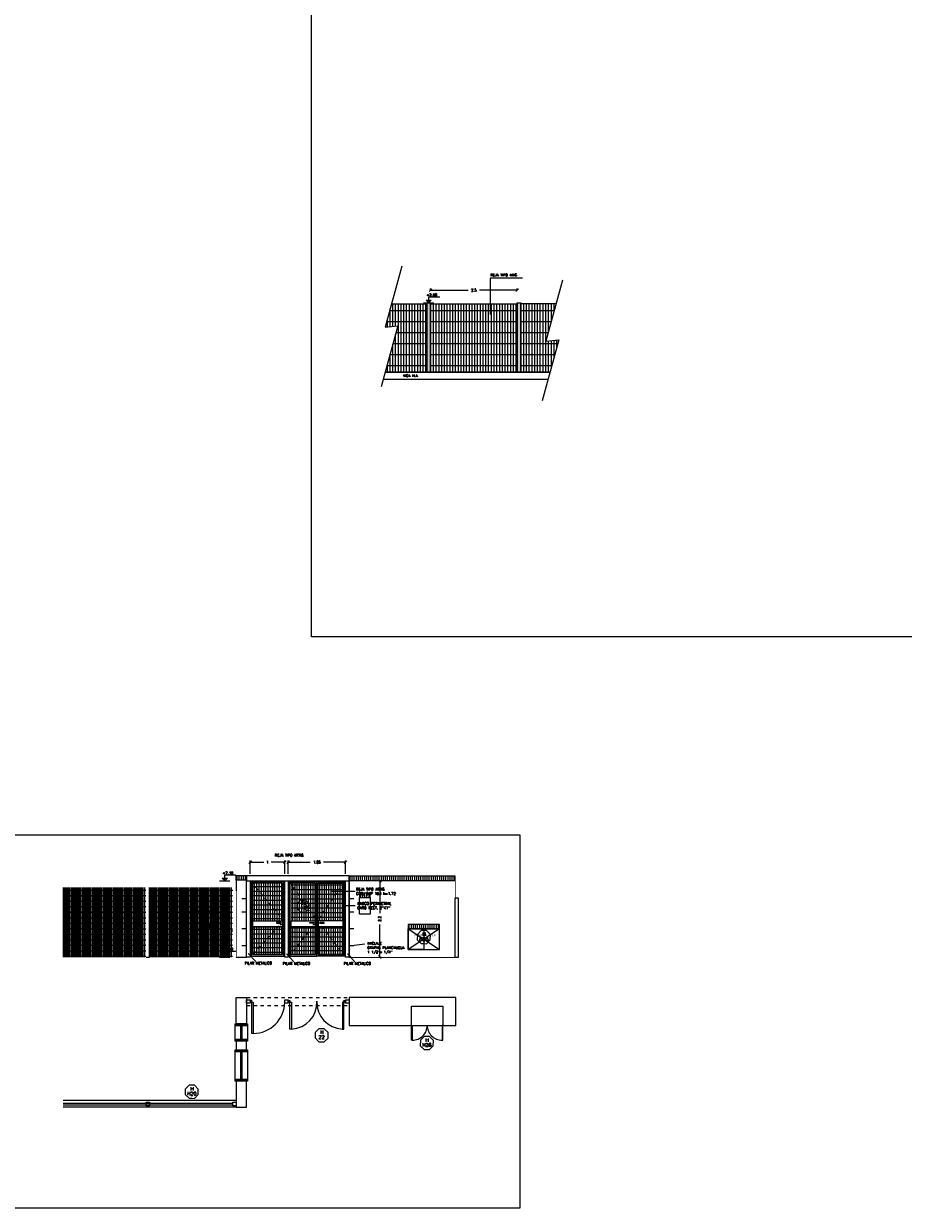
# Model space of a CAD drawing. Header units: millimetres. Extents: x -46 to 202, y -126 to 39.
# Tile 30 of 32: x 136 to 161, y -96 to -62. Entities that reach past the tile are written whole.
import ezdxf
from ezdxf.enums import TextEntityAlignment as Align

# ---------------------------------------------------------------- set-up
doc = ezdxf.new("R2010")
doc.units = ezdxf.units.MM
doc.header["$LTSCALE"] = 0.01
doc.set_wipeout_variables(frame=1)
doc.linetypes.add('RAYITAS', pattern=[0.375, 0.25, -0.125])
doc.layers.add('0 AUX', color=56, linetype='Continuous', plot=False)
doc.layers.add('04 gris', color=252, linetype='Continuous', lineweight=13)
for name, color, linetype in [('A HERRERÍA', 4, 'Continuous'), ('A HORMIGON', 6, 'Continuous'), ('A MURO VISTO', 2, 'Continuous'), ('AREA EDIFICIO', 6, 'Continuous'), ('Hatch 354', 254, 'Continuous'), ('NIVELES', 2, 'Continuous'), ('TXT', 3, 'Continuous'), ('TXT COTA', 3, 'Continuous'), ('TXT PLANILLAS', 3, 'Continuous')]:
    doc.layers.add(name, color=color, linetype=linetype)
doc.styles.add('arial', font='arial.ttf')
doc.styles.add('ESC20', font='romans.shx', dxfattribs={"height": 0.03})
doc.styles.add('ROMANS', font='romans.shx')
doc.styles.add('SaAS simplex', font='simplex.shx', dxfattribs={"width": 0.8})
doc.styles.get("Standard").update_dxf_attribs({"font": 'arial.ttf'})
doc.styles.add('STYLE2', font='romans.shx')
doc.dimstyles.new('COTAS 75', dxfattribs={"dimscale": 0.01, "dimtxt": 8, "dimasz": 8, "dimexe": 5, "dimexo": 20, "dimgap": 10, "dimtad": 0, "dimzin": 9, "dimdsep": 46, "dimtxsty": 'SaAS simplex', "dimblk": 'OBLIQUE', "dimcen": 0, "dimclrd": 8, "dimclre": 8, "dimclrt": 256, "dimadec": 1, "dimazin": 0, "dimtfac": 1, "dimtmove": 2, "dimatfit": 3, "dimldrblk": 'OBLIQUE', "dimfxl": 10, "dimlwd": -1, "dimlwe": -1, "dimarcsym": 0})
pattern_1 = [(3e-14, (0.93, -1.15543), (8e-17, 0.132), [])]
pattern_2 = [(90, (0.42801, -1.155426), (-0.065, 2e-17), [])]
pattern_3 = [(3e-14, (0.93004, -1.33033), (8e-17, 0.132), [])]

# ---------------------------------------------------------------- blocks, each defined once
blk = doc.blocks.new('puerta de acceso 1')
h = blk.add_hatch()
h.set_pattern_fill('_USER', color=256, scale=0.132, angle=90, pattern_type=0)
h.set_pattern_definition([(3e-14, (0.93, 1.04458), (4e-17, 0.132), [])])
h.paths.add_polyline_path([(0.93, 2.13), (0.07, 2.13), (0.07, 1.045), (0.93, 1.045)])
at = {"layer": 'A HERRERÍA'}
h = blk.add_hatch(dxfattribs=at)
h.set_pattern_fill('_USER', color=254, scale=0.065, angle=180, pattern_type=0)
h.set_pattern_definition([(90, (0.5, 0.99458), (-0.065, 2e-17), [])])
h.paths.add_polyline_path([(0.93, 2.13), (0.07, 2.13), (0.07, 1.045), (0.93, 1.045)])
h.paths.add_polyline_path([(0.07, 0.869), (0.93, 0.869), (0.93, 0.07), (0.07, 0.07)])
h = blk.add_hatch(dxfattribs=at)
h.set_pattern_fill('_USER', color=254, scale=0.132, angle=90, pattern_type=0)
h.set_pattern_definition([(3e-14, (0.93004, 0.86967), (4e-17, 0.132), [])])
h.paths.add_polyline_path([(0.07, 0.869), (0.93, 0.869), (0.93, 0.07), (0.07, 0.07)])
at = {"layer": '04 gris', "linetype": 'RAYITAS', "ltscale": 0.3}
blk.add_lwpolyline([(0.03, 2.17), (0.97, 1.045), (0.03, 0.03)], dxfattribs=at)
at = {"layer": 'A HERRERÍA'}
for points in [[(0.97, 2.17), (0.03, 2.17), (0.03, 0.03), (0.97, 0.03)], [(0.93, 2.13), (0.07, 2.13), (0.07, 0.07), (0.93, 0.07)], [(0.93, 2.13), (0.07, 2.13), (0.07, 1.045), (0.93, 1.045)], [(0.07, 0.869), (0.93, 0.869), (0.93, 0.07), (0.07, 0.07)]]:
    blk.add_lwpolyline(points, close=True, dxfattribs=at)
at = {"layer": 'A HERRERÍA', "elevation": 0}
for points in [[(0.93, 0.87), (0.07, 0.869), (0.07, 1.044), (0.93, 1.045)], [(0.889, 0.979), (0.889, 0.999), (0.762, 0.999), (0.762, 0.979)]]:
    blk.add_lwpolyline(points, close=True, dxfattribs=at)
at = {"layer": 'A HERRERÍA'}
blk.add_circle((0.879, 0.938), 0.00969, dxfattribs=at)
blk = doc.blocks.new('puerta doble 1')
h = blk.add_hatch()
h.set_pattern_fill('_USER', color=256, scale=0.132, angle=90, pattern_type=0)
h.set_pattern_definition(pattern_1)
h.paths.add_polyline_path([(0.786, -0.07), (0.07, -0.07), (0.07, -1.155), (0.786, -1.155)])
h = blk.add_hatch()
h.set_pattern_fill('_USER', color=256, scale=0.132, angle=90, pattern_type=0)
h.set_pattern_definition(pattern_1)
h.paths.add_polyline_path([(0.866, -0.07), (1.582, -0.07), (1.582, -1.155), (0.866, -1.155)])
at = {"layer": 'A HERRERÍA'}
h = blk.add_hatch(dxfattribs=at)
h.set_pattern_fill('_USER', color=254, scale=0.065, angle=180, pattern_type=0)
h.set_pattern_definition(pattern_2)
h.paths.add_polyline_path([(0.786, -0.07), (0.07, -0.07), (0.07, -1.155), (0.786, -1.155)])
h.paths.add_polyline_path([(0.07, -1.331), (0.786, -1.331), (0.786, -2.13), (0.07, -2.13)])
h = blk.add_hatch(dxfattribs=at)
h.set_pattern_fill('_USER', color=254, scale=0.065, angle=180, pattern_type=0)
h.set_pattern_definition(pattern_2)
h.paths.add_polyline_path([(0.866, -0.07), (1.582, -0.07), (1.582, -1.155), (0.866, -1.155)])
h.paths.add_polyline_path([(1.582, -1.331), (0.866, -1.331), (0.866, -2.13), (1.582, -2.13)])
h = blk.add_hatch(dxfattribs=at)
h.set_pattern_fill('_USER', color=254, scale=0.132, angle=90, pattern_type=0)
h.set_pattern_definition(pattern_3)
h.paths.add_polyline_path([(0.07, -1.331), (0.786, -1.331), (0.786, -2.13), (0.07, -2.13)])
h = blk.add_hatch(dxfattribs=at)
h.set_pattern_fill('_USER', color=254, scale=0.132, angle=90, pattern_type=0)
h.set_pattern_definition(pattern_3)
h.paths.add_polyline_path([(1.582, -1.331), (0.866, -1.331), (0.866, -2.13), (1.582, -2.13)])
at = {"layer": '04 gris', "linetype": 'RAYITAS', "ltscale": 0.3}
for points in [[(0.03, -0.03), (0.826, -1.155), (0.03, -2.17)], [(1.622, -0.03), (0.826, -1.155), (1.622, -2.17)]]:
    blk.add_lwpolyline(points, dxfattribs=at)
at = {"layer": 'A HERRERÍA'}
for points in [[(0.826, -0.03), (0.03, -0.03), (0.03, -2.17), (0.826, -2.17)], [(0.786, -0.07), (0.07, -0.07), (0.07, -2.13), (0.786, -2.13)], [(0.786, -0.07), (0.07, -0.07), (0.07, -1.155), (0.786, -1.155)], [(0.826, -0.03), (1.622, -0.03), (1.622, -2.17), (0.826, -2.17)], [(0.866, -0.07), (1.582, -0.07), (1.582, -2.13), (0.866, -2.13)], [(0.866, -0.07), (1.582, -0.07), (1.582, -1.155), (0.866, -1.155)], [(0.07, -1.331), (0.786, -1.331), (0.786, -2.13), (0.07, -2.13)], [(1.582, -1.331), (0.866, -1.331), (0.866, -2.13), (1.582, -2.13)]]:
    blk.add_lwpolyline(points, close=True, dxfattribs=at)
at = {"layer": 'A HERRERÍA', "elevation": 0}
for points in [[(0.786, -1.33), (0.07, -1.331), (0.07, -1.156), (0.786, -1.155)], [(0.618, -1.221), (0.618, -1.201), (0.745, -1.201), (0.745, -1.221)], [(0.866, -1.33), (1.582, -1.331), (1.582, -1.156), (0.866, -1.155)], [(1.034, -1.221), (1.034, -1.201), (0.907, -1.201), (0.907, -1.221)]]:
    blk.add_lwpolyline(points, close=True, dxfattribs=at)
at = {"layer": 'A HERRERÍA'}
blk.add_circle((0.735, -1.262), 0.00969, dxfattribs=at)
blk = doc.blocks.new('_Oblique')
at = {"layer": 'TXT COTA', "color": 0, "lineweight": -2}
blk.add_line((-0.5, -0.5), (0.5, 0.5), dxfattribs=at)
blk = doc.blocks.new('*D1000')
at = {"layer": 'Defpoints', "color": 0, "transparency": 16777216}
for p in [(145.015, -85.771), (143.363, -86.304, 0.002), (145.015, -86.304, 0.002)]:
    blk.add_point(p, dxfattribs=at)
at = {"layer": 'Hatch 354', "color": 8, "transparency": 16777216}
for p, q in [((143.363, -86.104), (143.363, -85.721)), ((143.363, -85.771), (143.998, -85.771)), ((145.015, -85.771), (144.381, -85.771)), ((145.015, -86.104), (145.015, -85.721))]:
    blk.add_line(p, q, dxfattribs=at)
at = {"layer": 'Hatch 354', "color": 8, "transparency": 16777216, "xscale": 0.08, "yscale": 0.08, "zscale": 0.08, "rotation": 180}
blk.add_blockref('_Oblique', (143.363, -85.771), dxfattribs=at)
at = {"layer": 'Hatch 354', "color": 8, "transparency": 16777216, "xscale": 0.08, "yscale": 0.08, "zscale": 0.08}
blk.add_blockref('_Oblique', (145.015, -85.771), dxfattribs=at)
at = {"layer": 'Hatch 354', "transparency": 16777216, "insert": (144.189, -85.771), "char_height": 0.08, "attachment_point": 5, "style": 'SaAS simplex'}
blk.add_mtext('1.65', dxfattribs=at)
blk = doc.blocks.new('*D1001')
at = {"layer": 'Defpoints', "color": 0, "transparency": 16777216}
for p in [(143.263, -85.772), (142.263, -86.304, 0.002), (143.263, -86.304, 0.002)]:
    blk.add_point(p, dxfattribs=at)
at = {"layer": 'Hatch 354', "color": 8, "transparency": 16777216}
for p, q in [((142.263, -86.104), (142.263, -85.722)), ((142.263, -85.772), (142.655, -85.772)), ((143.263, -85.772), (142.871, -85.772)), ((143.263, -86.104), (143.263, -85.722))]:
    blk.add_line(p, q, dxfattribs=at)
at = {"layer": 'Hatch 354', "color": 8, "transparency": 16777216, "xscale": 0.08, "yscale": 0.08, "zscale": 0.08, "rotation": 180}
blk.add_blockref('_Oblique', (142.263, -85.772), dxfattribs=at)
at = {"layer": 'Hatch 354', "color": 8, "transparency": 16777216, "xscale": 0.08, "yscale": 0.08, "zscale": 0.08}
blk.add_blockref('_Oblique', (143.263, -85.772), dxfattribs=at)
at = {"layer": 'Hatch 354', "transparency": 16777216, "insert": (142.763, -85.772), "char_height": 0.08, "attachment_point": 5, "style": 'SaAS simplex'}
blk.add_mtext('1', dxfattribs=at)
blk = doc.blocks.new('*D1002')
at = {"layer": 'Defpoints', "color": 0, "transparency": 16777216}
for p in [(145.115, -86.304), (145.015, -88.504), (146, -88.504)]:
    blk.add_point(p, dxfattribs=at)
at = {"layer": 'TXT', "color": 8, "transparency": 16777216}
for p, q in [((146, -86.304), (146.05, -86.304)), ((146, -86.304), (146, -87.237)), ((146, -88.504), (146, -87.571)), ((146, -88.504), (146.05, -88.504))]:
    blk.add_line(p, q, dxfattribs=at)
at = {"layer": 'TXT', "color": 8, "transparency": 16777216, "xscale": 0.08, "yscale": 0.08, "zscale": 0.08}
for p, rotation in [((146, -86.304), 90), ((146, -88.504), 270)]:
    blk.add_blockref('_Oblique', p, dxfattribs=dict(at, rotation=rotation))
at = {"layer": 'TXT', "transparency": 16777216, "insert": (146, -87.404), "char_height": 0.08, "attachment_point": 5, "rotation": 90, "style": 'SaAS simplex'}
blk.add_mtext('2.2', dxfattribs=at)
blk = doc.blocks.new('*U11')
at = {"color": 0, "linetype": 'ByBlock', "ltscale": 0.1}
blk.add_lwpolyline([(0, 0.344), (0.119, 0.344), (0.288, 0.175), (0.288, -0.064), (0.119, -0.233), (0, -0.233), (-0.119, -0.233), (-0.288, -0.064), (-0.288, 0.175), (-0.119, 0.344)], close=True, dxfattribs=at)
at = {"color": 0, "style": 'ROMANS', "width": 1.1}
blk.add_text('H', height=0.15, dxfattribs=at).set_placement((-0.088, 0.112))
at = {"color": 0, "linetype": 'ByBlock', "style": 'ROMANS', "width": 1.05}
blk.add_attdef('NRO', text='', height=0.15, dxfattribs=at).set_placement((0, -0.027), align=Align.MIDDLE)
blk = doc.blocks.new('*U914')
at = {"linetype": 'Continuous'}
blk.add_hatch(color=256, dxfattribs=at).paths.add_polyline_path([(-0.151, 7.449), (0, 7.6), (0, 7.449)])
blk.add_line((-0.3, 7.6), (0.3, 7.6))
for p, q in [((0, 7.6), (-0.151, 7.449)), ((0, 7.6), (0, 7.267)), ((0, 7.6), (0.151, 7.449)), ((-0.151, 7.449), (0.151, 7.449)), ((0, 7.267), (0.635, 7.267))]:
    blk.add_line(p, q, dxfattribs=at)
at = {"linetype": 'Continuous', "style": 'STYLE2'}
blk.add_attdef('NIVEL', (-0.13, 6.928), '', height=0.15, dxfattribs=at)
blk = doc.blocks.new('*U1018')
at = {"linetype": 'Continuous'}
blk.add_hatch(color=256, dxfattribs=at).paths.add_polyline_path([(-0.151, 7.449), (0, 7.6), (0, 7.449)])
blk.add_line((-0.3, 7.6), (0.3, 7.6))
for p, q in [((0, 7.6), (-0.151, 7.449)), ((0, 7.6), (0, 7.267)), ((0, 7.6), (0.151, 7.449)), ((-0.151, 7.449), (0.151, 7.449)), ((0, 7.267), (0.635, 7.267))]:
    blk.add_line(p, q, dxfattribs=at)
at = {"linetype": 'Continuous', "style": 'STYLE2'}
blk.add_attdef('NIVEL', (-0.13, 6.928), '', height=0.15, dxfattribs=at)
blk = doc.blocks.new('*D1085')
at = {"layer": 'Defpoints', "color": 0, "ltscale": 0.025, "transparency": 16777216}
for p in [(149.958, -69.293), (147.458, -69.656), (149.958, -69.656)]:
    blk.add_point(p, dxfattribs=at)
at = {"layer": 'NIVELES', "color": 8, "ltscale": 0.025, "transparency": 16777216}
for p, q in [((147.458, -69.293), (147.458, -69.243)), ((149.958, -69.293), (149.958, -69.243)), ((147.458, -69.293), (148.541, -69.293)), ((149.958, -69.293), (148.875, -69.293))]:
    blk.add_line(p, q, dxfattribs=at)
at = {"layer": 'NIVELES', "color": 8, "ltscale": 0.025, "transparency": 16777216, "xscale": 0.08, "yscale": 0.08, "zscale": 0.08, "rotation": 180}
blk.add_blockref('_Oblique', (147.458, -69.293), dxfattribs=at)
at = {"layer": 'NIVELES', "color": 8, "ltscale": 0.025, "transparency": 16777216, "xscale": 0.08, "yscale": 0.08, "zscale": 0.08}
blk.add_blockref('_Oblique', (149.958, -69.293), dxfattribs=at)
at = {"layer": 'NIVELES', "ltscale": 0.025, "transparency": 16777216, "insert": (148.708, -69.293), "char_height": 0.08, "attachment_point": 5, "style": 'SaAS simplex'}
blk.add_mtext('2.5', dxfattribs=at)

msp = doc.modelspace()

# ---------------------------------------------------------------- hatches: boundary and pattern name
at = {"layer": 'A HERRERÍA', "transparency": 33554687}
h = msp.add_hatch(dxfattribs=at)
h.set_pattern_fill('GRATE', color=9, scale=0.1, angle=180)
h.set_pattern_definition([(270, (209.40046, -208.94714), (0.079375, -1e-17), []), (4e-15, (209.40046, -208.94714), (6e-17, 0.3175), [])])
h.paths.add_polyline_path([(146.336, -69.685), (146.152, -70.36), (146.522, -70.32), (146.157, -71.656), (147.358, -71.656), (147.358, -69.685)])
h = msp.add_hatch(dxfattribs=at)
h.set_pattern_fill('GRATE', color=9, scale=0.1, angle=180)
h.set_pattern_definition([(270, (212.00036, -208.94527), (0.079375, -1e-17), []), (4e-15, (212.00036, -208.94527), (6e-17, 0.3175), [])])
h.paths.add_polyline_path([(149.958, -69.684), (149.958, -71.656), (147.458, -71.656), (147.458, -69.684)])
h = msp.add_hatch(dxfattribs=at)
h.set_pattern_fill('GRATE', color=9, scale=0.1, angle=180)
h.set_pattern_definition([(270, (214.59992, -208.94364), (0.079375, -1e-17), []), (4e-15, (214.59992, -208.94364), (6e-17, 0.3175), [])])
h.paths.add_polyline_path([(150.784, -70.762), (151.079, -69.682), (150.058, -69.682), (150.058, -71.656), (150.899, -71.656), (151.154, -70.722)])
at = {"layer": 'A HORMIGON', "true_color": 0xffffff}
h = msp.add_hatch(color=7, dxfattribs=at)
h.dxf.hatch_style = 1
h.paths.add_polyline_path([(147.358, -69.656), (147.458, -69.656), (147.458, -71.656), (147.358, -71.656)])
h = msp.add_hatch(color=7, dxfattribs=at)
h.dxf.hatch_style = 1
h.paths.add_polyline_path([(149.958, -69.656), (150.058, -69.656), (150.058, -71.656), (149.958, -71.656)])
at = {"layer": 'Hatch 354'}
h = msp.add_hatch(dxfattribs=at)
h.set_pattern_fill('_USER', color=256, scale=0.06, angle=180, pattern_type=0)
h.set_pattern_definition([(90, (142.012896, -86.17436), (-0.06, 4e-17), [])])
h.paths.add_polyline_path([(141.863, -86.154), (142.163, -86.154), (142.163, -86.294), (141.863, -86.294)])
h = msp.add_hatch(dxfattribs=at)
h.set_pattern_fill('_USER', color=256, scale=0.06, angle=180, pattern_type=0)
h.set_pattern_definition([(90, (142.012896, -86.17436), (-0.06, 4e-17), [])])
h.paths.add_polyline_path([(141.863, -86.154), (142.163, -86.154), (142.163, -86.294), (141.863, -86.294)])
h = msp.add_hatch(dxfattribs=at)
h.set_pattern_fill('GRATE', color=256, scale=0.05, angle=180)
h.set_pattern_definition([(90, (-7.774494, -43.3962), (-0.0396875, 2e-17), []), (180, (-7.7745, -43.3962), (-1e-16, -0.15875), [])])
h.paths.add_polyline_path([(139.266, -86.559), (139.266, -88.043), (139.266, -86.589)], flags=16)
h.paths.add_polyline_path([(139.266, -88.504), (139.266, -86.504), (136.869, -86.504), (136.87, -88.504)])

# ---------------------------------------------------------------- linework, layer by layer
at = {"layer": '0 AUX'}
msp.add_lwpolyline([(144.03, -27.497), (201.613, -27.497), (201.613, -79.284), (144.03, -79.284)], close=True, dxfattribs=at)
at = {"layer": 'A HERRERÍA'}
for p, q in [((142.163, -87.623), (142.163, -87.623)), ((142.163, -87.623), (142.163, -87.623)), ((142.163, -87.633), (142.163, -87.633)), ((142.163, -87.633), (142.163, -87.633))]:
    msp.add_line(p, q, dxfattribs=at)
at = {"layer": 'A HERRERÍA', "color": 9}
for points in [[(146.336, -69.685), (147.358, -69.685), (147.358, -71.656), (146.157, -71.656)], [(150.899, -71.656), (150.058, -71.656), (150.058, -69.682), (151.079, -69.682)]]:
    msp.add_lwpolyline(points, dxfattribs=at)
msp.add_lwpolyline([(149.958, -69.684), (149.958, -71.656), (147.458, -71.656), (147.458, -69.684)], close=True, dxfattribs=at)
at = {"layer": 'A HERRERÍA'}
for points in [[(142.163, -86.304), (142.263, -86.304), (142.263, -88.504), (142.163, -88.504)], [(142.163, -86.304), (142.263, -86.304), (142.263, -88.504), (142.163, -88.504)], [(143.263, -86.304), (143.363, -86.304), (143.363, -88.504), (143.263, -88.504)], [(145.015, -86.304), (145.115, -86.304), (145.115, -88.504), (145.015, -88.504)], [(142.313, -89.754), (142.263, -89.754), (142.263, -89.804), (142.313, -89.804)], [(143.363, -89.754), (143.413, -89.754), (143.413, -89.804), (143.363, -89.804)], [(143.413, -89.804), (143.454, -89.804), (143.454, -90.579), (143.413, -90.579)], [(144.965, -89.804), (144.924, -89.804), (144.924, -90.579), (144.965, -90.579)], [(144.965, -89.754), (145.015, -89.754), (145.015, -89.804), (144.965, -89.804)]]:
    msp.add_lwpolyline(points, close=True, dxfattribs=at)
for centre, start, end in [((143.42, -89.809), 272.5582, 2.3131), ((144.959, -89.809), 177.6869, 267.4418)]:
    msp.add_arc(centre, 0.77, start, end, dxfattribs=at)
at = {"layer": 'A HORMIGON'}
for p, q in [((146.157, -71.656), (150.899, -71.656)), ((146.102, -71.856), (150.844, -71.856))]:
    msp.add_line(p, q, dxfattribs=at)
for points in [[(147.358, -69.656), (147.458, -69.656), (147.458, -71.656), (147.358, -71.656)], [(149.958, -69.656), (150.058, -69.656), (150.058, -71.656), (149.958, -71.656)], [(142.263, -89.732), (142.263, -89.832), (142.163, -89.832), (142.163, -89.732)], [(143.363, -89.732), (143.363, -89.832), (143.263, -89.832), (143.263, -89.732)], [(145.115, -89.732), (145.115, -89.832), (145.015, -89.832), (145.015, -89.732)]]:
    msp.add_lwpolyline(points, close=True, dxfattribs=at)
at = {"layer": 'AREA EDIFICIO', "linetype": 'RAYITAS'}
for points in [[(142.164, -89.673), (145.115, -89.673)], [(142.164, -89.895), (145.115, -89.895)]]:
    msp.add_lwpolyline(points, dxfattribs=at)
at = {"layer": 'Hatch 354'}
for p, q in [((141.863, -86.154), (141.863, -88.044)), ((141.863, -86.154), (141.863, -88.044)), ((141.863, -88.094), (141.863, -87.244)), ((141.863, -88.094), (141.863, -87.244)), ((145.115, -87.504), (148.166, -87.504)), ((141.863, -92.828), (136.879, -92.828))]:
    msp.add_line(p, q, dxfattribs=at)
for points in [[(141.863, -86.154), (142.163, -86.154), (142.163, -86.294), (141.863, -86.294)], [(141.863, -86.154), (142.163, -86.154), (142.163, -86.294), (141.863, -86.294)], [(142.163, -86.294), (141.863, -86.294), (141.863, -88.504), (142.163, -88.504)], [(148.166, -86.304), (145.115, -86.304), (145.115, -88.504), (148.166, -88.504)], [(145.115, -86.304), (148.166, -86.304), (148.166, -88.504), (145.115, -88.504)], [(145.419, -86.786), (145.719, -86.786), (145.719, -87.266), (145.419, -87.266)], [(146.817, -88.283), (146.817, -87.687), (147.717, -87.687), (147.717, -88.283)], [(146.916, -90.473), (146.936, -90.473), (146.936, -90.895), (146.916, -90.895)], [(147.816, -90.473), (147.797, -90.473), (147.797, -90.895), (147.816, -90.895)], [(139.366, -92.686), (139.366, -92.786), (139.266, -92.786), (139.266, -92.686)], [(141.863, -92.686), (141.863, -92.786), (141.763, -92.786), (141.763, -92.686)]]:
    msp.add_lwpolyline(points, close=True, dxfattribs=at)
for points in [[(141.823, -87.334), (141.823, -86.829)], [(141.823, -87.334), (141.823, -86.829)], [(147.816, -90.473), (148.195, -90.473), (148.195, -89.673), (145.115, -89.673), (145.115, -90.473), (146.916, -90.473), (146.916, -89.923), (147.816, -89.923), (147.816, -90.473)], [(146.916, -90.473), (147.816, -90.473)], [(136.879, -92.628), (141.863, -92.628)], [(136.879, -92.708), (141.763, -92.708)], [(136.879, -92.758), (141.763, -92.758)]]:
    msp.add_lwpolyline(points, dxfattribs=at)
for centre, start, end in [((146.944, -90.472), 269.0061, 359.881), ((147.789, -90.472), 180.119, 270.9939)]:
    msp.add_arc(centre, 0.423, start, end, dxfattribs=at)
at = {"layer": 'NIVELES', "ltscale": 0.025}
msp.add_lwpolyline([(149.186, -69.999), (149.186, -68.936), (150.106, -68.936)], dxfattribs=at)
at = {"layer": 'TXT'}
for points in [[(146.631, -68.603), (146.152, -70.36), (146.522, -70.32), (146.042, -72.077)], [(151.264, -69.004), (150.784, -70.762), (151.154, -70.722), (150.674, -72.479)]]:
    msp.add_lwpolyline(points, dxfattribs=at)
at = {"layer": 'TXT COTA', "color": 1, "ltscale": 0.025}
for p, q in [((142.213, -88.406, 0), (142.428, -88.636, 0)), ((143.313, -88.416, 0), (143.528, -88.646, 0))]:
    msp.add_line(p, q, dxfattribs=at)

# ---------------------------------------------------------------- block references
for name, p in [('puerta de acceso 1', (142.263, -88.504)), ('puerta doble 1', (143.363, -86.304))]:
    msp.add_blockref(name, p)
at = {"layer": 'Hatch 354'}
ref = msp.add_blockref('*U11', (140.931, -87.666, 0), dxfattribs=dict(at, xscale=-0.6, yscale=0.6, zscale=0.6))
ref.add_attrib('NRO', '20', dxfattribs={"layer": '0', "color": 0, "linetype": 'ByBlock', "height": 0.09, "style": 'ROMANS', "width": 1.05}).set_placement((140.931, -87.682, 0), align=Align.MIDDLE)
ref = msp.add_blockref('*U11', (147.355, -91.017), dxfattribs=dict(at, xscale=-0.6499999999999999, yscale=0.6499999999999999, zscale=0.6499999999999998, rotation=359.6100021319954))
ref.add_attrib('NRO', 'H28', dxfattribs={"layer": '0', "color": 0, "linetype": 'ByBlock', "height": 0.0975, "rotation": 359.61, "style": 'ROMANS', "width": 1.05}).set_placement((147.355, -91.035), align=Align.MIDDLE)
ref = msp.add_blockref('*U11', (140.584, -92.422), dxfattribs=dict(at, xscale=-0.6499999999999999, yscale=0.6499999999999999, zscale=0.6499999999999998, rotation=359.6100021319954))
ref.add_attrib('NRO', 'H20', dxfattribs={"layer": '0', "color": 0, "linetype": 'ByBlock', "height": 0.0975, "rotation": 359.61, "style": 'ROMANS', "width": 1.05}).set_placement((140.584, -92.439), align=Align.MIDDLE)
at = {"layer": 'NIVELES', "ltscale": 0.025}
ref = msp.add_blockref('*U1018', (147.408, -65.856), dxfattribs=dict(at, xscale=-0.5, yscale=0.5, zscale=0.5, rotation=180))
ref.add_attrib('NIVEL', '+2.00', (147.343, -69.47), dxfattribs={"layer": '0', "linetype": 'Continuous', "height": 0.075, "style": 'STYLE2'})
ref = msp.add_blockref('*U1018', (141.535, -82.504), dxfattribs=dict(at, xscale=-0.5, yscale=0.5, zscale=0.5, rotation=180))
ref.add_attrib('NIVEL', '+2.10', (141.47, -86.119), dxfattribs={"layer": '0', "linetype": 'Continuous', "height": 0.075, "style": 'STYLE2'})
at = {"layer": 'TXT PLANILLAS'}
ref = msp.add_blockref('*U11', (143.791, -87.07, 0.002), dxfattribs=dict(at, xscale=-0.6, yscale=0.6, zscale=0.6))
ref.add_attrib('NRO', '14', dxfattribs={"layer": '0', "color": 0, "linetype": 'ByBlock', "height": 0.09, "style": 'ROMANS', "width": 1.05}).set_placement((143.791, -87.087, 0.002), align=Align.MIDDLE)
ref = msp.add_blockref('*U11', (144.323, -90.793), dxfattribs=dict(at, xscale=-0.6499999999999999, yscale=0.6499999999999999, zscale=0.6499999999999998, rotation=359.6100021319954))
ref.add_attrib('NRO', '22', dxfattribs={"layer": '0', "color": 0, "linetype": 'ByBlock', "height": 0.0975, "rotation": 359.61, "style": 'ROMANS', "width": 1.05}).set_placement((144.323, -90.81), align=Align.MIDDLE)

# ---------------------------------------------------------------- texts
at = {"layer": 'Hatch 354', "insert": (140.324, -87.179), "char_height": 0.0748, "width": 1.58218, "attachment_point": 1, "style": 'ESC20'}
msp.add_mtext('REJA TIPO ARTIS ', dxfattribs=at)
at = {"layer": 'Hatch 354', "insert": (141.731, -87.78, 10), "char_height": 0.06784, "attachment_point": 7}
msp.add_mtext('{\\Fromans|c0;VF}', dxfattribs=at)
at = {"layer": 'NIVELES', "ltscale": 0.025, "char_height": 0.0748, "width": 1.58218, "attachment_point": 1, "style": 'ESC20'}
for s, insert in [('REJA TIPO AXIS', (149.184, -68.821, -0.002)), ('VIGA H.A.', (146.67, -71.72, -0.002))]:
    msp.add_mtext(s, dxfattribs=dict(at, insert=insert))
at = {"layer": 'TXT COTA', "ltscale": 0.025, "char_height": 0.0748, "width": 1.58218, "attachment_point": 1, "style": 'ESC20'}
for s, insert in [('REJA TIPO ARTIS ', (142.978, -85.535, 0)), ('PILAR METALICO  ', (142.106, -88.64, 0)), ('PILAR METALICO  ', (143.206, -88.65, 0))]:
    msp.add_mtext(s, dxfattribs=dict(at, insert=insert))

# ---------------------------------------------------------------- dimensions: what is measured, and where the dimension line sits
at = {"layer": 'Hatch 354'}
dim = msp.add_linear_dim(base=(143.263, -85.772, -0.002), p1=(142.263, -86.304), p2=(143.263, -86.304), dimstyle='COTAS 75', dxfattribs=at)
dim.commit()
dim.dimension.update_dxf_attribs({"geometry": '*D1001', "text_midpoint": (142.763, -85.772, -0.002)})
at = {"layer": 'NIVELES', "ltscale": 0.025}
dim = msp.add_linear_dim(base=(149.958, -69.293), p1=(147.458, -69.656), p2=(149.958, -69.656), dimstyle='COTAS 75', override={"dimfxl": 0.0015, "dimfxlon": 1}, dxfattribs=at)
dim.commit()
dim.dimension.update_dxf_attribs({"geometry": '*D1085', "text_midpoint": (148.708, -69.293)})

# ---------------------------------------------------------------- wipeouts: each hides what was drawn before it
for points in [[(142.193, -90.877), (141.833, -90.877), (141.833, -90.477), (142.193, -90.477)], [(142.193, -92.027), (141.833, -92.027), (141.833, -91.227), (142.193, -91.227)]]:
    msp.add_wipeout(points).dxf.layer = 'Hatch 354'

# ---------------------------------------------------------------- next in the draw order: hatches: boundary and pattern name
at = {"layer": 'Hatch 354'}
h = msp.add_hatch(color=256, dxfattribs=at)
h.dxf.hatch_style = 1
h.paths.add_polyline_path([(141.833, -90.427), (142.193, -90.427), (142.193, -90.477), (141.833, -90.477)])
h = msp.add_hatch(color=256, dxfattribs=at)
h.dxf.hatch_style = 1
h.paths.add_polyline_path([(141.833, -90.877), (142.193, -90.877), (142.193, -90.927), (141.833, -90.927)])
h = msp.add_hatch(color=256, dxfattribs=at)
h.dxf.hatch_style = 1
h.paths.add_polyline_path([(141.833, -91.177), (142.193, -91.177), (142.193, -91.227), (141.833, -91.227)])
h = msp.add_hatch(color=256, dxfattribs=at)
h.dxf.hatch_style = 1
h.paths.add_polyline_path([(141.833, -92.027), (142.193, -92.027), (142.193, -92.077), (141.833, -92.077)])

# ---------------------------------------------------------------- next in the draw order: linework, layer by layer
at = {"layer": 'A HERRERÍA'}
msp.add_lwpolyline([(142.313, -89.804), (142.353, -89.804), (142.354, -90.704), (142.314, -90.704)], close=True, dxfattribs=at)
msp.add_arc((142.355, -89.795), 0.908, 269.9363, 359.5134, dxfattribs=at)
at = {"layer": 'Hatch 354'}
for points in [[(141.864, -89.668), (142.163, -89.668), (142.163, -90.427), (141.864, -90.427)], [(141.833, -90.427), (142.193, -90.427), (142.193, -90.477), (141.833, -90.477)], [(142.193, -90.877), (141.833, -90.877), (141.833, -90.477), (142.193, -90.477)], [(142.028, -90.877), (141.998, -90.877), (141.998, -90.477), (142.028, -90.477)], [(141.833, -90.877), (142.193, -90.877), (142.193, -90.927), (141.833, -90.927)], [(141.863, -91.177), (142.163, -91.177), (142.163, -90.927), (141.863, -90.927)], [(141.833, -91.177), (142.193, -91.177), (142.193, -91.227), (141.833, -91.227)], [(142.193, -92.027), (141.833, -92.027), (141.833, -91.227), (142.193, -91.227)], [(142.028, -92.027), (141.998, -92.027), (141.998, -91.227), (142.028, -91.227)], [(141.833, -92.027), (142.193, -92.027), (142.193, -92.077), (141.833, -92.077)], [(141.863, -92.828), (142.163, -92.828), (142.163, -92.077), (141.863, -92.077)]]:
    msp.add_lwpolyline(points, close=True, dxfattribs=at)

# ---------------------------------------------------------------- next in the draw order: wipeouts: each hides what was drawn before it
for points in [[(145.115, -86.164), (148.166, -86.164), (148.166, -88.504), (145.115, -88.504)], [(139.266, -86.504), (139.266, -88.504), (139.366, -88.504), (139.366, -86.504)]]:
    msp.add_wipeout(points).dxf.layer = 'Hatch 354'

# ---------------------------------------------------------------- next in the draw order: hatches: boundary and pattern name
h = msp.add_hatch(dxfattribs=at)
h.set_pattern_fill('_USER', color=256, scale=0.06, angle=180, pattern_type=0)
h.set_pattern_definition([(90, (145.265254, -86.18436), (-0.06, 4e-17), [])])
h.paths.add_polyline_path([(145.115, -86.164), (148.166, -86.164), (148.166, -86.304), (145.115, -86.304)])
h = msp.add_hatch(dxfattribs=at)
h.set_pattern_fill('GRATE', color=256, scale=0.05, angle=180)
h.set_pattern_definition([(90, (-5.27782, -43.3962), (-0.0396875, 2e-17), []), (180, (-5.27782, -43.3962), (-1e-16, -0.15875), [])])
h.paths.add_polyline_path([(141.762, -86.559), (141.763, -88.043), (141.763, -86.589)], flags=16)
h.paths.add_polyline_path([(141.763, -88.504), (141.763, -86.504), (139.366, -86.504), (139.366, -88.504)])
h = msp.add_hatch(dxfattribs=at)
h.set_pattern_fill('_USER', color=256, scale=0.06, angle=180, pattern_type=0)
h.set_pattern_definition([(90, (145.56943, -86.786304), (-0.06, 4e-17), [])])
h.paths.add_polyline_path([(145.419, -86.786), (145.719, -86.786), (145.719, -86.664), (145.419, -86.664)])
h = msp.add_hatch(dxfattribs=at)
h.set_pattern_fill('_USER', color=256, scale=0.06, angle=180, pattern_type=0)
h.set_pattern_definition([(90, (674.30959, -4687.114515), (-0.06, 4e-17), [])])
h.paths.add_polyline_path([(146.817, -87.687), (147.717, -87.687), (147.717, -87.564), (146.817, -87.564)])

# ---------------------------------------------------------------- next in the draw order: linework, layer by layer
at = {"color": 6}
for p, q in [((145.115, -86.818), (145.252, -86.818)), ((145.115, -87.202), (145.252, -87.202)), ((145.115, -87.686), (145.252, -87.686)), ((145.115, -88.17), (145.252, -88.17))]:
    msp.add_line(p, q, dxfattribs=at)
at = {"layer": 'A HERRERÍA'}
msp.add_lwpolyline([(145.015, -86.304), (145.115, -86.304), (145.115, -88.504), (145.015, -88.504)], close=True, dxfattribs=at)
at = {"layer": 'A MURO VISTO'}
msp.add_lwpolyline([(142.163, -86.304), (145.115, -86.304), (145.115, -86.164), (142.163, -86.164)], close=True, dxfattribs=at)
at = {"layer": 'Hatch 354'}
for points in [[(145.115, -86.164), (148.166, -86.164), (148.166, -86.304), (145.115, -86.304)], [(145.419, -86.786), (145.719, -86.786), (145.719, -86.664), (145.419, -86.664)], [(145.419, -86.786), (145.719, -86.786), (145.719, -87.266), (145.419, -87.266)], [(148.266, -86.804), (148.166, -86.804), (148.166, -88.504), (148.266, -88.504)], [(146.817, -87.687), (147.717, -87.687), (147.717, -87.564), (146.817, -87.564)], [(146.817, -88.283), (147.717, -88.283), (147.717, -87.687), (146.817, -87.687)], [(146.817, -87.687), (147.267, -87.687), (147.267, -88.283), (146.817, -88.283)], [(147.717, -87.687), (147.267, -87.687), (147.267, -88.283), (147.717, -88.283)]]:
    msp.add_lwpolyline(points, close=True, dxfattribs=at)
for points in [[(139.266, -88.504), (139.366, -88.504), (139.366, -86.504)], [(148.166, -88.504), (148.266, -88.504), (148.266, -86.804)], [(146.817, -87.687), (147.267, -87.985), (146.817, -88.283)], [(147.717, -87.687), (147.267, -87.985), (147.717, -88.283)]]:
    msp.add_lwpolyline(points, dxfattribs=at)
at = {"layer": 'TXT COTA', "color": 1, "ltscale": 0.025}
for p, q in [((145.183, -88.17), (145.57, -88.12)), ((145.065, -88.416, 0), (145.28, -88.646, 0))]:
    msp.add_line(p, q, dxfattribs=at)
at = {"layer": 'TXT COTA', "color": 1, "ltscale": 0.025, "elevation": -0.002}
for points in [[(145.286, -86.613), (144.605, -86.613)], [(145.286, -87.028), (144.967, -87.028)]]:
    msp.add_lwpolyline(points, dxfattribs=at)

# ---------------------------------------------------------------- next in the draw order: block references
at = {"layer": 'Hatch 354'}
ref = msp.add_blockref('*U11', (147.268, -87.967), dxfattribs=dict(at, xscale=-0.6499999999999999, yscale=0.6499999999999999, zscale=0.6499999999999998, rotation=359.6100021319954))
ref.add_attrib('NRO', 'H28', dxfattribs={"layer": '0', "color": 0, "linetype": 'ByBlock', "height": 0.0975, "rotation": 359.61, "style": 'ROMANS', "width": 1.05}).set_placement((147.267, -87.985), align=Align.MIDDLE)

# ---------------------------------------------------------------- next in the draw order: texts
at = {"layer": 'Hatch 354', "insert": (146.975, -87.851), "char_height": 0.06, "attachment_point": 1, "rotation": 0, "style": 'arial'}
msp.add_mtext_dynamic_manual_height_columns('MEDIDOR O.S.E.', width=0.84515, gutter_width=0.000625, heights=[0], dxfattribs=at)
at = {"layer": 'TXT COTA', "ltscale": 0.025, "char_height": 0.0748, "attachment_point": 1, "style": 'ESC20'}
for s, insert, width in [('REJA TIPO ARTIS \\PCOD. GAP 103 h=1.72', (145.316, -86.513, -0.002), 1.58218), ('MARCO PERIMETRAL \\PCAÑO RECT. 2"X1"', (145.35, -86.924, -0.002), 2.08453), ('ANCLAJE\\PGRAPAS PLANCHUELA\\P1 1/2"x 1/4" ', (145.639, -88.072), 1.56747), ('PILAR METALICO  ', (144.958, -88.65, 0), 1.58218)]:
    msp.add_mtext(s, dxfattribs=dict(at, insert=insert, width=width))

# ---------------------------------------------------------------- next in the draw order: dimensions: what is measured, and where the dimension line sits
at = {"layer": 'Hatch 354'}
dim = msp.add_linear_dim(base=(145.015, -85.771, -0.002), p1=(143.363, -86.304), p2=(145.015, -86.304), dimstyle='COTAS 75', dxfattribs=at)
dim.commit()
dim.dimension.update_dxf_attribs({"geometry": '*D1000', "text_midpoint": (144.189, -85.771, -0.002)})
at = {"layer": 'TXT'}
dim = msp.add_linear_dim(base=(146, -88.504), p1=(145.115, -86.304), p2=(145.015, -88.504), angle=90, dimstyle='COTAS 75', override={"dimfxl": 0.0015, "dimfxlon": 1}, dxfattribs=at)
dim.commit()
dim.dimension.update_dxf_attribs({"geometry": '*D1002', "text_midpoint": (146, -87.404)})

# ---------------------------------------------------------------- next in the draw order: wipeouts: each hides what was drawn before it
msp.add_wipeout([(141.763, -86.604), (141.763, -88.504), (141.863, -88.504), (141.863, -86.604)]).dxf.layer = 'Hatch 354'

# ---------------------------------------------------------------- next in the draw order: linework, layer by layer
at = {"color": 6}
for p, q in [((142.026, -86.818), (142.163, -86.818)), ((142.026, -87.202), (142.163, -87.202)), ((142.026, -87.686), (142.163, -87.686)), ((142.026, -88.17), (142.163, -88.17))]:
    msp.add_line(p, q, dxfattribs=at)
at = {"layer": '0 AUX'}
msp.add_lwpolyline([(123.074, -84.98), (150.03, -84.98), (150.03, -95.741), (123.074, -95.741)], close=True, dxfattribs=at)

# ---------------------------------------------------------------- next in the draw order: block references
at = {"layer": 'NIVELES', "ltscale": 0.025}
ref = msp.add_blockref('*U914', (141.533, -84.704), dxfattribs=dict(at, xscale=-0.5, yscale=0.5, zscale=0.5, rotation=180))
ref.add_attrib('NIVEL', '-0.10', (141.468, -88.319), dxfattribs={"layer": '0', "linetype": 'Continuous', "height": 0.075, "style": 'STYLE2'})

doc.saveas('drawing.dxf')
